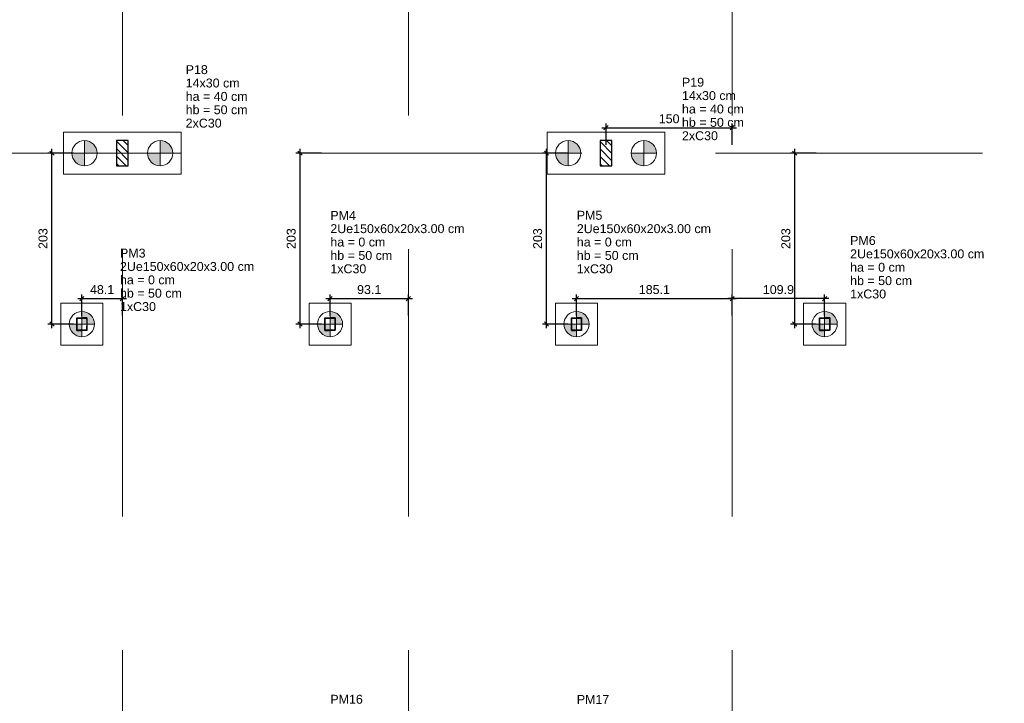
# Model space of a CAD drawing. Header units: millimetres. Extents: x 10906 to 25863, y 1966 to 4861.
# Tile 8 of 163: x 10929 to 10953, y 2952 to 2968. Entities that reach past the tile are written whole.
import ezdxf

# ---------------------------------------------------------------- set-up
doc = ezdxf.new("R2010")
doc.units = ezdxf.units.MM
doc.linetypes.add('DASHED2', pattern=[9.525, 6.35, -3.175])
doc.linetypes.add('DOT2', pattern=[3.175, 0, -3.175])
for name, color, linetype, lineweight in [('LC-Cotas', 4, 'Continuous', 5), ('LC-Eixos', 5, 'DASHED2', 5), ('LC-Estacas dos blocos', 252, 'Continuous', 5), ('LC-Hachuras dos pilares', 8, 'Continuous', 5), ('LC-Seção das fundações', 7, 'Continuous', 5), ('LC-Seção dos pilares', 4, 'Continuous', 30), ('LC-Textos', 7, 'Continuous', 20)]:
    doc.layers.add(name, color=color, linetype=linetype, lineweight=lineweight)
doc.styles.add('Arial', font='arial.ttf')
doc.styles.get("Standard").update_dxf_attribs({"font": 'arial.ttf'})
doc.dimstyles.new('UM_50.000000', dxfattribs={"dimtxt": 0.18, "dimasz": 0.2, "dimexe": 0.2, "dimexo": 0.5, "dimgap": 0, "dimtad": 1, "dimtih": 1, "dimtoh": 1, "dimlfac": 50, "dimzin": 0, "dimdsep": 46, "dimtxsty": 'Standard', "dimcen": 0.09, "dimdle": 0.2, "dimclrd": 256, "dimclre": 256, "dimclrt": 7, "dimazin": 0, "dimtfac": 1, "dimtofl": 0, "dimtmove": 0, "dimatfit": 3, "dimfxl": 1, "dimtolj": 1, "dimtzin": 0, "dimarcsym": 0})
pattern_1 = [(135, (10908.55917, 2930.6675), (-0.08838835, -0.08838835), [])]

# ---------------------------------------------------------------- blocks, each defined once
blk = doc.blocks.new('_Oblique')
at = {"color": 0, "linetype": 'ByBlock', "lineweight": -2}
blk.add_line((-0.5, -0.5), (0.5, 0.5), dxfattribs=at)
blk = doc.blocks.new('*D1379')
at = {"layer": 'Defpoints', "color": 0, "transparency": 16777216}
for p in [(10929.885, 2965.328), (10930.597, 2965.328), (10930.597, 2961.268)]:
    blk.add_point(p, dxfattribs=at)
at = {"layer": 'LC-Cotas', "lineweight": -2, "transparency": 16777216}
for p, q in [((10929.885, 2961.168), (10929.885, 2965.428)), ((10930.397, 2965.328), (10929.785, 2965.328)), ((10930.397, 2961.268), (10929.785, 2961.268))]:
    blk.add_line(p, q, dxfattribs=at)
at = {"layer": 'LC-Cotas', "lineweight": -2, "transparency": 16777216, "xscale": 0.1, "yscale": 0.1, "zscale": 0.1}
for p, rotation in [((10929.885, 2965.328), 90), ((10929.885, 2961.268), 270)]:
    blk.add_blockref('_Oblique', p, dxfattribs=dict(at, rotation=rotation))
at = {"layer": 'LC-Cotas', "color": 7, "transparency": 16777216, "insert": (10929.674, 2963.298), "char_height": 0.2118, "attachment_point": 5, "rotation": 90, "style": 'Arial'}
blk.add_mtext('\\A1;203', dxfattribs=at)
blk = doc.blocks.new('*D1380')
at = {"layer": 'Defpoints', "color": 0, "transparency": 16777216}
for p in [(10935.785, 2965.328), (10936.497, 2965.328), (10936.497, 2961.268)]:
    blk.add_point(p, dxfattribs=at)
at = {"layer": 'LC-Cotas', "lineweight": -2, "transparency": 16777216}
for p, q in [((10935.785, 2961.168), (10935.785, 2965.428)), ((10936.297, 2965.328), (10935.685, 2965.328)), ((10936.297, 2961.268), (10935.685, 2961.268))]:
    blk.add_line(p, q, dxfattribs=at)
at = {"layer": 'LC-Cotas', "lineweight": -2, "transparency": 16777216, "xscale": 0.1, "yscale": 0.1, "zscale": 0.1}
for p, rotation in [((10935.785, 2965.328), 90), ((10935.785, 2961.268), 270)]:
    blk.add_blockref('_Oblique', p, dxfattribs=dict(at, rotation=rotation))
at = {"layer": 'LC-Cotas', "color": 7, "transparency": 16777216, "insert": (10935.574, 2963.298), "char_height": 0.2118, "attachment_point": 5, "rotation": 90, "style": 'Arial'}
blk.add_mtext('\\A1;203', dxfattribs=at)
blk = doc.blocks.new('*D1381')
at = {"layer": 'Defpoints', "color": 0, "transparency": 16777216}
for p in [(10941.645, 2965.328), (10942.357, 2965.328), (10942.357, 2961.268)]:
    blk.add_point(p, dxfattribs=at)
at = {"layer": 'LC-Cotas', "lineweight": -2, "transparency": 16777216}
for p, q in [((10941.645, 2961.168), (10941.645, 2965.428)), ((10942.157, 2965.328), (10941.545, 2965.328)), ((10942.157, 2961.268), (10941.545, 2961.268))]:
    blk.add_line(p, q, dxfattribs=at)
at = {"layer": 'LC-Cotas', "lineweight": -2, "transparency": 16777216, "xscale": 0.1, "yscale": 0.1, "zscale": 0.1}
for p, rotation in [((10941.645, 2965.328), 90), ((10941.645, 2961.268), 270)]:
    blk.add_blockref('_Oblique', p, dxfattribs=dict(at, rotation=rotation))
at = {"layer": 'LC-Cotas', "color": 7, "transparency": 16777216, "insert": (10941.434, 2963.298), "char_height": 0.2118, "attachment_point": 5, "rotation": 90, "style": 'Arial'}
blk.add_mtext('\\A1;203', dxfattribs=at)
blk = doc.blocks.new('*D1382')
at = {"layer": 'Defpoints', "color": 0, "transparency": 16777216}
for p in [(10947.545, 2965.328), (10948.257, 2965.328), (10948.257, 2961.268)]:
    blk.add_point(p, dxfattribs=at)
at = {"layer": 'LC-Cotas', "lineweight": -2, "transparency": 16777216}
for p, q in [((10947.545, 2961.168), (10947.545, 2965.428)), ((10948.057, 2965.328), (10947.445, 2965.328)), ((10948.057, 2961.268), (10947.445, 2961.268))]:
    blk.add_line(p, q, dxfattribs=at)
at = {"layer": 'LC-Cotas', "lineweight": -2, "transparency": 16777216, "xscale": 0.1, "yscale": 0.1, "zscale": 0.1}
for p, rotation in [((10947.545, 2965.328), 90), ((10947.545, 2961.268), 270)]:
    blk.add_blockref('_Oblique', p, dxfattribs=dict(at, rotation=rotation))
at = {"layer": 'LC-Cotas', "color": 7, "transparency": 16777216, "insert": (10947.334, 2963.298), "char_height": 0.2118, "attachment_point": 5, "rotation": 90, "style": 'Arial'}
blk.add_mtext('\\A1;203', dxfattribs=at)
blk = doc.blocks.new('*D1387')
at = {"layer": 'Defpoints', "color": 0, "transparency": 16777216}
for p in [(10946.059, 2965.933), (10943.059, 2965.328), (10946.059, 2965.328)]:
    blk.add_point(p, dxfattribs=at)
at = {"layer": 'LC-Cotas', "lineweight": -2, "transparency": 16777216}
for p, q in [((10942.959, 2965.933), (10946.159, 2965.933)), ((10943.059, 2965.528), (10943.059, 2966.033)), ((10946.059, 2965.528), (10946.059, 2966.033))]:
    blk.add_line(p, q, dxfattribs=at)
at = {"layer": 'LC-Cotas', "lineweight": -2, "transparency": 16777216, "xscale": 0.1, "yscale": 0.1, "zscale": 0.1, "rotation": 180}
blk.add_blockref('_Oblique', (10943.059, 2965.933), dxfattribs=at)
at = {"layer": 'LC-Cotas', "lineweight": -2, "transparency": 16777216, "xscale": 0.1, "yscale": 0.1, "zscale": 0.1}
blk.add_blockref('_Oblique', (10946.059, 2965.933), dxfattribs=at)
at = {"layer": 'LC-Cotas', "color": 7, "transparency": 16777216, "insert": (10944.559, 2966.145), "char_height": 0.2118, "attachment_point": 5, "rotation": 0.0057, "style": 'Arial'}
blk.add_mtext('\\A1;150', dxfattribs=at)
blk = doc.blocks.new('*D1307')
at = {"layer": 'Defpoints', "color": 0, "transparency": 16777216}
for p in [(10931.559, 2961.873), (10930.597, 2961.268), (10931.559, 2961.268)]:
    blk.add_point(p, dxfattribs=at)
at = {"layer": 'LC-Cotas', "lineweight": -2, "transparency": 16777216}
for p, q in [((10930.497, 2961.873), (10931.659, 2961.873)), ((10930.597, 2961.468), (10930.597, 2961.973)), ((10931.559, 2961.468), (10931.559, 2961.973))]:
    blk.add_line(p, q, dxfattribs=at)
at = {"layer": 'LC-Cotas', "lineweight": -2, "transparency": 16777216, "xscale": 0.1, "yscale": 0.1, "zscale": 0.1, "rotation": 180}
blk.add_blockref('_Oblique', (10930.597, 2961.873), dxfattribs=at)
at = {"layer": 'LC-Cotas', "lineweight": -2, "transparency": 16777216, "xscale": 0.1, "yscale": 0.1, "zscale": 0.1}
blk.add_blockref('_Oblique', (10931.559, 2961.873), dxfattribs=at)
at = {"layer": 'LC-Cotas', "color": 7, "transparency": 16777216, "insert": (10931.078, 2962.085), "char_height": 0.2118, "attachment_point": 5, "rotation": 0.0057, "style": 'Arial'}
blk.add_mtext('\\A1;48.1', dxfattribs=at)
blk = doc.blocks.new('*D1308')
at = {"layer": 'Defpoints', "color": 0, "transparency": 16777216}
for p in [(10938.359, 2961.873), (10936.497, 2961.268), (10938.359, 2961.268)]:
    blk.add_point(p, dxfattribs=at)
at = {"layer": 'LC-Cotas', "lineweight": -2, "transparency": 16777216}
for p, q in [((10936.397, 2961.873), (10938.459, 2961.873)), ((10936.497, 2961.468), (10936.497, 2961.973)), ((10938.359, 2961.468), (10938.359, 2961.973))]:
    blk.add_line(p, q, dxfattribs=at)
at = {"layer": 'LC-Cotas', "lineweight": -2, "transparency": 16777216, "xscale": 0.1, "yscale": 0.1, "zscale": 0.1, "rotation": 180}
blk.add_blockref('_Oblique', (10936.497, 2961.873), dxfattribs=at)
at = {"layer": 'LC-Cotas', "lineweight": -2, "transparency": 16777216, "xscale": 0.1, "yscale": 0.1, "zscale": 0.1}
blk.add_blockref('_Oblique', (10938.359, 2961.873), dxfattribs=at)
at = {"layer": 'LC-Cotas', "color": 7, "transparency": 16777216, "insert": (10937.428, 2962.085), "char_height": 0.2118, "attachment_point": 5, "rotation": 0.0057, "style": 'Arial'}
blk.add_mtext('\\A1;93.1', dxfattribs=at)
blk = doc.blocks.new('*D1309')
at = {"layer": 'Defpoints', "color": 0, "transparency": 16777216}
for p in [(10946.059, 2961.873), (10942.357, 2961.268), (10946.059, 2961.268)]:
    blk.add_point(p, dxfattribs=at)
at = {"layer": 'LC-Cotas', "lineweight": -2, "transparency": 16777216}
for p, q in [((10942.257, 2961.873), (10946.159, 2961.873)), ((10942.357, 2961.468), (10942.357, 2961.973)), ((10946.059, 2961.468), (10946.059, 2961.973))]:
    blk.add_line(p, q, dxfattribs=at)
at = {"layer": 'LC-Cotas', "lineweight": -2, "transparency": 16777216, "xscale": 0.1, "yscale": 0.1, "zscale": 0.1, "rotation": 180}
blk.add_blockref('_Oblique', (10942.357, 2961.873), dxfattribs=at)
at = {"layer": 'LC-Cotas', "lineweight": -2, "transparency": 16777216, "xscale": 0.1, "yscale": 0.1, "zscale": 0.1}
blk.add_blockref('_Oblique', (10946.059, 2961.873), dxfattribs=at)
at = {"layer": 'LC-Cotas', "color": 7, "transparency": 16777216, "insert": (10944.208, 2962.085), "char_height": 0.2118, "attachment_point": 5, "rotation": 0.0057, "style": 'Arial'}
blk.add_mtext('\\A1;185.1', dxfattribs=at)
blk = doc.blocks.new('*D1310')
at = {"layer": 'Defpoints', "color": 0, "transparency": 16777216}
for p in [(10946.059, 2961.873), (10946.059, 2961.268), (10948.257, 2961.268)]:
    blk.add_point(p, dxfattribs=at)
at = {"layer": 'LC-Cotas', "lineweight": -2, "transparency": 16777216}
for p, q in [((10948.357, 2961.873), (10945.959, 2961.873)), ((10946.059, 2961.468), (10946.059, 2961.973)), ((10948.257, 2961.468), (10948.257, 2961.973))]:
    blk.add_line(p, q, dxfattribs=at)
at = {"layer": 'LC-Cotas', "lineweight": -2, "transparency": 16777216, "xscale": 0.1, "yscale": 0.1, "zscale": 0.1, "rotation": 180}
blk.add_blockref('_Oblique', (10946.059, 2961.873), dxfattribs=at)
at = {"layer": 'LC-Cotas', "lineweight": -2, "transparency": 16777216, "xscale": 0.1, "yscale": 0.1, "zscale": 0.1}
blk.add_blockref('_Oblique', (10948.257, 2961.873), dxfattribs=at)
at = {"layer": 'LC-Cotas', "color": 7, "transparency": 16777216, "insert": (10947.158, 2962.085), "char_height": 0.2118, "attachment_point": 5, "rotation": 0.0057, "style": 'Arial'}
blk.add_mtext('\\A1;109.9', dxfattribs=at)

msp = doc.modelspace()

# ---------------------------------------------------------------- hatches: boundary and pattern name
at = {"layer": 'LC-Estacas dos blocos', "linetype": 'Continuous'}
for points in [[(10930.94895, 2965.40515), (10930.91898, 2965.47751), (10930.8713, 2965.53964), (10930.80917, 2965.58731), (10930.73681, 2965.61728), (10930.65917, 2965.62751), (10930.65917, 2965.32751), (10930.95917, 2965.32751), (10930.94895, 2965.40515)], [(10932.74895, 2965.40515), (10932.71898, 2965.47751), (10932.6713, 2965.53964), (10932.60917, 2965.58731), (10932.53681, 2965.61728), (10932.45917, 2965.62751), (10932.45917, 2965.32751), (10932.75917, 2965.32751), (10932.74895, 2965.40515)], [(10942.45917, 2965.32751), (10942.44895, 2965.40515), (10942.41898, 2965.47751), (10942.3713, 2965.53964), (10942.30917, 2965.58731), (10942.23681, 2965.61728), (10942.15917, 2965.62751), (10942.15917, 2965.32751), (10942.45917, 2965.32751)], [(10944.25917, 2965.32751), (10944.24895, 2965.40515), (10944.21898, 2965.47751), (10944.1713, 2965.53964), (10944.10917, 2965.58731), (10944.03681, 2965.61728), (10943.95917, 2965.62751), (10943.95917, 2965.32751), (10944.25917, 2965.32751)], [(10930.58152, 2965.03773), (10930.65917, 2965.02751), (10930.65917, 2965.32751), (10930.35917, 2965.32751), (10930.36939, 2965.24986), (10930.39936, 2965.17751), (10930.44704, 2965.11537), (10930.50917, 2965.0677), (10930.58152, 2965.03773)], [(10932.38152, 2965.03773), (10932.45917, 2965.02751), (10932.45917, 2965.32751), (10932.15917, 2965.32751), (10932.16939, 2965.24986), (10932.19936, 2965.17751), (10932.24704, 2965.11537), (10932.30917, 2965.0677), (10932.38152, 2965.03773)], [(10942.08152, 2965.03773), (10942.15917, 2965.02751), (10942.15917, 2965.32751), (10941.85917, 2965.32751), (10941.86939, 2965.24986), (10941.89936, 2965.17751), (10941.94704, 2965.11537), (10942.00917, 2965.0677), (10942.08152, 2965.03773)], [(10943.88152, 2965.03773), (10943.95917, 2965.02751), (10943.95917, 2965.32751), (10943.65917, 2965.32751), (10943.66939, 2965.24986), (10943.69936, 2965.17751), (10943.74704, 2965.11537), (10943.80917, 2965.0677), (10943.88152, 2965.03773)], [(10930.89717, 2961.26751), (10930.88695, 2961.34515), (10930.85698, 2961.41751), (10930.8093, 2961.47964), (10930.74717, 2961.52731), (10930.67481, 2961.55728), (10930.59717, 2961.56751), (10930.59717, 2961.26751), (10930.89717, 2961.26751)], [(10936.79717, 2961.26751), (10936.78695, 2961.34515), (10936.75698, 2961.41751), (10936.7093, 2961.47964), (10936.64717, 2961.52731), (10936.57481, 2961.55728), (10936.49717, 2961.56751), (10936.49717, 2961.26751), (10936.79717, 2961.26751)], [(10942.65717, 2961.26751), (10942.64695, 2961.34515), (10942.61698, 2961.41751), (10942.5693, 2961.47964), (10942.50717, 2961.52731), (10942.43481, 2961.55728), (10942.35717, 2961.56751), (10942.35717, 2961.26751), (10942.65717, 2961.26751)], [(10948.54695, 2961.34515), (10948.51698, 2961.41751), (10948.4693, 2961.47964), (10948.40717, 2961.52731), (10948.33481, 2961.55728), (10948.25717, 2961.56751), (10948.25717, 2961.26751), (10948.55717, 2961.26751), (10948.54695, 2961.34515)], [(10930.51952, 2960.97773), (10930.59717, 2960.96751), (10930.59717, 2961.26751), (10930.29717, 2961.26751), (10930.30739, 2961.18986), (10930.33736, 2961.11751), (10930.38504, 2961.05537), (10930.44717, 2961.0077), (10930.51952, 2960.97773)], [(10936.41952, 2960.97773), (10936.49717, 2960.96751), (10936.49717, 2961.26751), (10936.19717, 2961.26751), (10936.20739, 2961.18986), (10936.23736, 2961.11751), (10936.28504, 2961.05537), (10936.34717, 2961.0077), (10936.41952, 2960.97773)], [(10942.27952, 2960.97773), (10942.35717, 2960.96751), (10942.35717, 2961.26751), (10942.05717, 2961.26751), (10942.06739, 2961.18986), (10942.09736, 2961.11751), (10942.14504, 2961.05537), (10942.20717, 2961.0077), (10942.27952, 2960.97773)], [(10948.17952, 2960.97773), (10948.25717, 2960.96751), (10948.25717, 2961.26751), (10947.95717, 2961.26751), (10947.96739, 2961.18986), (10947.99736, 2961.11751), (10948.04504, 2961.05537), (10948.10717, 2961.0077), (10948.17952, 2960.97773)]]:
    msp.add_hatch(color=256, dxfattribs=at).paths.add_polyline_path(points)
at = {"layer": 'LC-Hachuras dos pilares', "linetype": 'Continuous'}
h = msp.add_hatch(dxfattribs=at)
h.set_pattern_fill('ANSI31', color=256, angle=90, style=0)
h.set_pattern_definition(pattern_1)
h.paths.add_polyline_path([(10931.41917, 2965.02751), (10931.69917, 2965.02751), (10931.69917, 2965.62751), (10931.41917, 2965.62751), (10931.41917, 2965.02751)])
h = msp.add_hatch(dxfattribs=at)
h.set_pattern_fill('ANSI31', color=256, angle=90, style=0)
h.set_pattern_definition(pattern_1)
h.paths.add_polyline_path([(10942.91917, 2965.02751), (10943.19917, 2965.02751), (10943.19917, 2965.62751), (10942.91917, 2965.62751), (10942.91917, 2965.02751)])
h = msp.add_hatch(dxfattribs=at)
h.set_pattern_fill('ANSI31', color=256, angle=90, style=0)
h.set_pattern_definition(pattern_1)
h.paths.add_polyline_path([(10930.71117, 2961.41751), (10930.71211, 2961.41743), (10930.71302, 2961.41721), (10930.71389, 2961.41685), (10930.71469, 2961.41636), (10930.71541, 2961.41575), (10930.71602, 2961.41503), (10930.71651, 2961.41423), (10930.71687, 2961.41336), (10930.71709, 2961.41244), (10930.71717, 2961.41151), (10930.71717, 2961.12351), (10930.71709, 2961.12257), (10930.71687, 2961.12165), (10930.71651, 2961.12078), (10930.71602, 2961.11998), (10930.71541, 2961.11926), (10930.71469, 2961.11865), (10930.71389, 2961.11816), (10930.71302, 2961.1178), (10930.71211, 2961.11758), (10930.71117, 2961.11751), (10930.48317, 2961.11751), (10930.48223, 2961.11758), (10930.48131, 2961.1178), (10930.48044, 2961.11816), (10930.47964, 2961.11865), (10930.47893, 2961.11926), (10930.47831, 2961.11998), (10930.47782, 2961.12078), (10930.47746, 2961.12165), (10930.47724, 2961.12257), (10930.47717, 2961.12351), (10930.47717, 2961.41151), (10930.47724, 2961.41244), (10930.47746, 2961.41336), (10930.47782, 2961.41423), (10930.47831, 2961.41503), (10930.47893, 2961.41575), (10930.47964, 2961.41636), (10930.48044, 2961.41685), (10930.48131, 2961.41721), (10930.48223, 2961.41743), (10930.48317, 2961.41751), (10930.71117, 2961.41751)])
h.paths.add_polyline_path([(10930.70517, 2961.41151), (10930.70611, 2961.41143), (10930.70702, 2961.41121), (10930.70789, 2961.41085), (10930.70869, 2961.41036), (10930.70941, 2961.40975), (10930.71002, 2961.40903), (10930.71051, 2961.40823), (10930.71087, 2961.40736), (10930.71109, 2961.40644), (10930.71117, 2961.40551), (10930.71117, 2961.12951), (10930.71109, 2961.12857), (10930.71087, 2961.12765), (10930.71051, 2961.12678), (10930.71002, 2961.12598), (10930.70941, 2961.12526), (10930.70869, 2961.12465), (10930.70789, 2961.12416), (10930.70702, 2961.1238), (10930.70611, 2961.12358), (10930.70517, 2961.12351), (10930.48917, 2961.12351), (10930.48823, 2961.12358), (10930.48731, 2961.1238), (10930.48644, 2961.12416), (10930.48564, 2961.12465), (10930.48493, 2961.12526), (10930.48431, 2961.12598), (10930.48382, 2961.12678), (10930.48346, 2961.12765), (10930.48324, 2961.12857), (10930.48317, 2961.12951), (10930.48317, 2961.40551), (10930.48324, 2961.40644), (10930.48346, 2961.40736), (10930.48382, 2961.40823), (10930.48431, 2961.40903), (10930.48493, 2961.40975), (10930.48564, 2961.41036), (10930.48644, 2961.41085), (10930.48731, 2961.41121), (10930.48823, 2961.41143), (10930.48917, 2961.41151), (10930.70517, 2961.41151)], flags=0)
h = msp.add_hatch(dxfattribs=at)
h.set_pattern_fill('ANSI31', color=256, angle=90, style=0)
h.set_pattern_definition(pattern_1)
h.paths.add_polyline_path([(10936.61117, 2961.41751), (10936.61211, 2961.41743), (10936.61302, 2961.41721), (10936.61389, 2961.41685), (10936.61469, 2961.41636), (10936.61541, 2961.41575), (10936.61602, 2961.41503), (10936.61651, 2961.41423), (10936.61687, 2961.41336), (10936.61709, 2961.41244), (10936.61717, 2961.41151), (10936.61717, 2961.12351), (10936.61709, 2961.12257), (10936.61687, 2961.12165), (10936.61651, 2961.12078), (10936.61602, 2961.11998), (10936.61541, 2961.11926), (10936.61469, 2961.11865), (10936.61389, 2961.11816), (10936.61302, 2961.1178), (10936.61211, 2961.11758), (10936.61117, 2961.11751), (10936.38317, 2961.11751), (10936.38223, 2961.11758), (10936.38131, 2961.1178), (10936.38044, 2961.11816), (10936.37964, 2961.11865), (10936.37893, 2961.11926), (10936.37831, 2961.11998), (10936.37782, 2961.12078), (10936.37746, 2961.12165), (10936.37724, 2961.12257), (10936.37717, 2961.12351), (10936.37717, 2961.41151), (10936.37724, 2961.41244), (10936.37746, 2961.41336), (10936.37782, 2961.41423), (10936.37831, 2961.41503), (10936.37893, 2961.41575), (10936.37964, 2961.41636), (10936.38044, 2961.41685), (10936.38131, 2961.41721), (10936.38223, 2961.41743), (10936.38317, 2961.41751), (10936.61117, 2961.41751)])
h.paths.add_polyline_path([(10936.60517, 2961.41151), (10936.60611, 2961.41143), (10936.60702, 2961.41121), (10936.60789, 2961.41085), (10936.60869, 2961.41036), (10936.60941, 2961.40975), (10936.61002, 2961.40903), (10936.61051, 2961.40823), (10936.61087, 2961.40736), (10936.61109, 2961.40644), (10936.61117, 2961.40551), (10936.61117, 2961.12951), (10936.61109, 2961.12857), (10936.61087, 2961.12765), (10936.61051, 2961.12678), (10936.61002, 2961.12598), (10936.60941, 2961.12526), (10936.60869, 2961.12465), (10936.60789, 2961.12416), (10936.60702, 2961.1238), (10936.60611, 2961.12358), (10936.60517, 2961.12351), (10936.38917, 2961.12351), (10936.38823, 2961.12358), (10936.38731, 2961.1238), (10936.38644, 2961.12416), (10936.38564, 2961.12465), (10936.38493, 2961.12526), (10936.38431, 2961.12598), (10936.38382, 2961.12678), (10936.38346, 2961.12765), (10936.38324, 2961.12857), (10936.38317, 2961.12951), (10936.38317, 2961.40551), (10936.38324, 2961.40644), (10936.38346, 2961.40736), (10936.38382, 2961.40823), (10936.38431, 2961.40903), (10936.38493, 2961.40975), (10936.38564, 2961.41036), (10936.38644, 2961.41085), (10936.38731, 2961.41121), (10936.38823, 2961.41143), (10936.38917, 2961.41151), (10936.60517, 2961.41151)], flags=0)
h = msp.add_hatch(dxfattribs=at)
h.set_pattern_fill('ANSI31', color=256, angle=90, style=0)
h.set_pattern_definition(pattern_1)
h.paths.add_polyline_path([(10942.47117, 2961.41751), (10942.47211, 2961.41743), (10942.47302, 2961.41721), (10942.47389, 2961.41685), (10942.47469, 2961.41636), (10942.47541, 2961.41575), (10942.47602, 2961.41503), (10942.47651, 2961.41423), (10942.47687, 2961.41336), (10942.47709, 2961.41244), (10942.47717, 2961.41151), (10942.47717, 2961.12351), (10942.47709, 2961.12257), (10942.47687, 2961.12165), (10942.47651, 2961.12078), (10942.47602, 2961.11998), (10942.47541, 2961.11926), (10942.47469, 2961.11865), (10942.47389, 2961.11816), (10942.47302, 2961.1178), (10942.47211, 2961.11758), (10942.47117, 2961.11751), (10942.24317, 2961.11751), (10942.24223, 2961.11758), (10942.24131, 2961.1178), (10942.24044, 2961.11816), (10942.23964, 2961.11865), (10942.23893, 2961.11926), (10942.23831, 2961.11998), (10942.23782, 2961.12078), (10942.23746, 2961.12165), (10942.23724, 2961.12257), (10942.23717, 2961.12351), (10942.23717, 2961.41151), (10942.23724, 2961.41244), (10942.23746, 2961.41336), (10942.23782, 2961.41423), (10942.23831, 2961.41503), (10942.23893, 2961.41575), (10942.23964, 2961.41636), (10942.24044, 2961.41685), (10942.24131, 2961.41721), (10942.24223, 2961.41743), (10942.24317, 2961.41751), (10942.47117, 2961.41751)])
h.paths.add_polyline_path([(10942.46517, 2961.41151), (10942.46611, 2961.41143), (10942.46702, 2961.41121), (10942.46789, 2961.41085), (10942.46869, 2961.41036), (10942.46941, 2961.40975), (10942.47002, 2961.40903), (10942.47051, 2961.40823), (10942.47087, 2961.40736), (10942.47109, 2961.40644), (10942.47117, 2961.40551), (10942.47117, 2961.12951), (10942.47109, 2961.12857), (10942.47087, 2961.12765), (10942.47051, 2961.12678), (10942.47002, 2961.12598), (10942.46941, 2961.12526), (10942.46869, 2961.12465), (10942.46789, 2961.12416), (10942.46702, 2961.1238), (10942.46611, 2961.12358), (10942.46517, 2961.12351), (10942.24917, 2961.12351), (10942.24823, 2961.12358), (10942.24731, 2961.1238), (10942.24644, 2961.12416), (10942.24564, 2961.12465), (10942.24493, 2961.12526), (10942.24431, 2961.12598), (10942.24382, 2961.12678), (10942.24346, 2961.12765), (10942.24324, 2961.12857), (10942.24317, 2961.12951), (10942.24317, 2961.40551), (10942.24324, 2961.40644), (10942.24346, 2961.40736), (10942.24382, 2961.40823), (10942.24431, 2961.40903), (10942.24493, 2961.40975), (10942.24564, 2961.41036), (10942.24644, 2961.41085), (10942.24731, 2961.41121), (10942.24823, 2961.41143), (10942.24917, 2961.41151), (10942.46517, 2961.41151)], flags=0)
h = msp.add_hatch(dxfattribs=at)
h.set_pattern_fill('ANSI31', color=256, angle=90, style=0)
h.set_pattern_definition(pattern_1)
h.paths.add_polyline_path([(10948.37117, 2961.41751), (10948.37211, 2961.41743), (10948.37302, 2961.41721), (10948.37389, 2961.41685), (10948.37469, 2961.41636), (10948.37541, 2961.41575), (10948.37602, 2961.41503), (10948.37651, 2961.41423), (10948.37687, 2961.41336), (10948.37709, 2961.41244), (10948.37717, 2961.41151), (10948.37717, 2961.12351), (10948.37709, 2961.12257), (10948.37687, 2961.12165), (10948.37651, 2961.12078), (10948.37602, 2961.11998), (10948.37541, 2961.11926), (10948.37469, 2961.11865), (10948.37389, 2961.11816), (10948.37302, 2961.1178), (10948.37211, 2961.11758), (10948.37117, 2961.11751), (10948.14317, 2961.11751), (10948.14223, 2961.11758), (10948.14131, 2961.1178), (10948.14044, 2961.11816), (10948.13964, 2961.11865), (10948.13893, 2961.11926), (10948.13831, 2961.11998), (10948.13782, 2961.12078), (10948.13746, 2961.12165), (10948.13724, 2961.12257), (10948.13717, 2961.12351), (10948.13717, 2961.41151), (10948.13724, 2961.41244), (10948.13746, 2961.41336), (10948.13782, 2961.41423), (10948.13831, 2961.41503), (10948.13893, 2961.41575), (10948.13964, 2961.41636), (10948.14044, 2961.41685), (10948.14131, 2961.41721), (10948.14223, 2961.41743), (10948.14317, 2961.41751), (10948.37117, 2961.41751)])
h.paths.add_polyline_path([(10948.36517, 2961.41151), (10948.36611, 2961.41143), (10948.36702, 2961.41121), (10948.36789, 2961.41085), (10948.36869, 2961.41036), (10948.36941, 2961.40975), (10948.37002, 2961.40903), (10948.37051, 2961.40823), (10948.37087, 2961.40736), (10948.37109, 2961.40644), (10948.37117, 2961.40551), (10948.37117, 2961.12951), (10948.37109, 2961.12857), (10948.37087, 2961.12765), (10948.37051, 2961.12678), (10948.37002, 2961.12598), (10948.36941, 2961.12526), (10948.36869, 2961.12465), (10948.36789, 2961.12416), (10948.36702, 2961.1238), (10948.36611, 2961.12358), (10948.36517, 2961.12351), (10948.14917, 2961.12351), (10948.14823, 2961.12358), (10948.14731, 2961.1238), (10948.14644, 2961.12416), (10948.14564, 2961.12465), (10948.14493, 2961.12526), (10948.14431, 2961.12598), (10948.14382, 2961.12678), (10948.14346, 2961.12765), (10948.14324, 2961.12857), (10948.14317, 2961.12951), (10948.14317, 2961.40551), (10948.14324, 2961.40644), (10948.14346, 2961.40736), (10948.14382, 2961.40823), (10948.14431, 2961.40903), (10948.14493, 2961.40975), (10948.14564, 2961.41036), (10948.14644, 2961.41085), (10948.14731, 2961.41121), (10948.14823, 2961.41143), (10948.14917, 2961.41151), (10948.36517, 2961.41151)], flags=0)

# ---------------------------------------------------------------- linework, layer by layer
at = {"layer": 'LC-Eixos'}
for p, q in [((10931.55917, 2982.09601), (10931.55917, 2920.56751)), ((10938.35917, 2982.09601), (10938.35917, 2920.56751)), ((10946.05917, 2982.09601), (10946.05917, 2920.56751)), ((10907.55917, 2965.32751), (10993.94087, 2965.32751))]:
    msp.add_line(p, q, dxfattribs=at)
at = {"layer": 'LC-Estacas dos blocos'}
for p, q in [((10930.65917, 2965.02751), (10930.65917, 2965.62751)), ((10932.45917, 2965.02751), (10932.45917, 2965.62751)), ((10942.15917, 2965.02751), (10942.15917, 2965.62751)), ((10943.95917, 2965.02751), (10943.95917, 2965.62751)), ((10930.35917, 2965.32751), (10930.95917, 2965.32751)), ((10932.15917, 2965.32751), (10932.75917, 2965.32751)), ((10941.85917, 2965.32751), (10942.45917, 2965.32751)), ((10943.65917, 2965.32751), (10944.25917, 2965.32751)), ((10930.59717, 2960.96751), (10930.59717, 2961.56751)), ((10936.49717, 2960.96751), (10936.49717, 2961.56751)), ((10942.35717, 2960.96751), (10942.35717, 2961.56751)), ((10948.25717, 2960.96751), (10948.25717, 2961.56751)), ((10930.29717, 2961.26751), (10930.89717, 2961.26751)), ((10936.19717, 2961.26751), (10936.79717, 2961.26751)), ((10942.05717, 2961.26751), (10942.65717, 2961.26751)), ((10947.95717, 2961.26751), (10948.55717, 2961.26751))]:
    msp.add_line(p, q, dxfattribs=at)
for centre in [(10930.65917, 2965.32751), (10932.45917, 2965.32751), (10942.15917, 2965.32751), (10943.95917, 2965.32751), (10930.59717, 2961.26751), (10936.49717, 2961.26751), (10942.35717, 2961.26751), (10948.25717, 2961.26751)]:
    msp.add_circle(centre, 0.3, dxfattribs=at)
at = {"layer": 'LC-Seção das fundações'}
for points in [[(10930.15917, 2965.82751), (10930.15917, 2964.82751), (10932.95917, 2964.82751), (10932.95917, 2965.82751), (10930.15917, 2965.82751)], [(10941.65917, 2965.82751), (10941.65917, 2964.82751), (10944.45917, 2964.82751), (10944.45917, 2965.82751), (10941.65917, 2965.82751)], [(10930.09717, 2961.76751), (10930.09717, 2960.76751), (10931.09717, 2960.76751), (10931.09717, 2961.76751), (10930.09717, 2961.76751)], [(10935.99717, 2961.76751), (10935.99717, 2960.76751), (10936.99717, 2960.76751), (10936.99717, 2961.76751), (10935.99717, 2961.76751)], [(10941.85717, 2961.76751), (10941.85717, 2960.76751), (10942.85717, 2960.76751), (10942.85717, 2961.76751), (10941.85717, 2961.76751)], [(10947.75717, 2961.76751), (10947.75717, 2960.76751), (10948.75717, 2960.76751), (10948.75717, 2961.76751), (10947.75717, 2961.76751)]]:
    msp.add_lwpolyline(points, close=True, dxfattribs=at)
at = {"layer": 'LC-Seção dos pilares'}
for points in [[(10931.41917, 2965.02751), (10931.69917, 2965.02751), (10931.69917, 2965.62751), (10931.41917, 2965.62751), (10931.41917, 2965.02751)], [(10942.91917, 2965.02751), (10943.19917, 2965.02751), (10943.19917, 2965.62751), (10942.91917, 2965.62751), (10942.91917, 2965.02751)], [(10930.71117, 2961.41751), (10930.71211, 2961.41743), (10930.71302, 2961.41721), (10930.71389, 2961.41685), (10930.71469, 2961.41636), (10930.71541, 2961.41575), (10930.71602, 2961.41503), (10930.71651, 2961.41423), (10930.71687, 2961.41336), (10930.71709, 2961.41244), (10930.71717, 2961.41151), (10930.71717, 2961.12351), (10930.71709, 2961.12257), (10930.71687, 2961.12165), (10930.71651, 2961.12078), (10930.71602, 2961.11998), (10930.71541, 2961.11926), (10930.71469, 2961.11865), (10930.71389, 2961.11816), (10930.71302, 2961.1178), (10930.71211, 2961.11758), (10930.71117, 2961.11751), (10930.48317, 2961.11751), (10930.48223, 2961.11758), (10930.48131, 2961.1178), (10930.48044, 2961.11816), (10930.47964, 2961.11865), (10930.47893, 2961.11926), (10930.47831, 2961.11998), (10930.47782, 2961.12078), (10930.47746, 2961.12165), (10930.47724, 2961.12257), (10930.47717, 2961.12351), (10930.47717, 2961.41151), (10930.47724, 2961.41244), (10930.47746, 2961.41336), (10930.47782, 2961.41423), (10930.47831, 2961.41503), (10930.47893, 2961.41575), (10930.47964, 2961.41636), (10930.48044, 2961.41685), (10930.48131, 2961.41721), (10930.48223, 2961.41743), (10930.48317, 2961.41751), (10930.71117, 2961.41751)], [(10930.70517, 2961.41151), (10930.70611, 2961.41143), (10930.70702, 2961.41121), (10930.70789, 2961.41085), (10930.70869, 2961.41036), (10930.70941, 2961.40975), (10930.71002, 2961.40903), (10930.71051, 2961.40823), (10930.71087, 2961.40736), (10930.71109, 2961.40644), (10930.71117, 2961.40551), (10930.71117, 2961.12951), (10930.71109, 2961.12857), (10930.71087, 2961.12765), (10930.71051, 2961.12678), (10930.71002, 2961.12598), (10930.70941, 2961.12526), (10930.70869, 2961.12465), (10930.70789, 2961.12416), (10930.70702, 2961.1238), (10930.70611, 2961.12358), (10930.70517, 2961.12351), (10930.48917, 2961.12351), (10930.48823, 2961.12358), (10930.48731, 2961.1238), (10930.48644, 2961.12416), (10930.48564, 2961.12465), (10930.48493, 2961.12526), (10930.48431, 2961.12598), (10930.48382, 2961.12678), (10930.48346, 2961.12765), (10930.48324, 2961.12857), (10930.48317, 2961.12951), (10930.48317, 2961.40551), (10930.48324, 2961.40644), (10930.48346, 2961.40736), (10930.48382, 2961.40823), (10930.48431, 2961.40903), (10930.48493, 2961.40975), (10930.48564, 2961.41036), (10930.48644, 2961.41085), (10930.48731, 2961.41121), (10930.48823, 2961.41143), (10930.48917, 2961.41151), (10930.70517, 2961.41151)], [(10936.61117, 2961.41751), (10936.61211, 2961.41743), (10936.61302, 2961.41721), (10936.61389, 2961.41685), (10936.61469, 2961.41636), (10936.61541, 2961.41575), (10936.61602, 2961.41503), (10936.61651, 2961.41423), (10936.61687, 2961.41336), (10936.61709, 2961.41244), (10936.61717, 2961.41151), (10936.61717, 2961.12351), (10936.61709, 2961.12257), (10936.61687, 2961.12165), (10936.61651, 2961.12078), (10936.61602, 2961.11998), (10936.61541, 2961.11926), (10936.61469, 2961.11865), (10936.61389, 2961.11816), (10936.61302, 2961.1178), (10936.61211, 2961.11758), (10936.61117, 2961.11751), (10936.38317, 2961.11751), (10936.38223, 2961.11758), (10936.38131, 2961.1178), (10936.38044, 2961.11816), (10936.37964, 2961.11865), (10936.37893, 2961.11926), (10936.37831, 2961.11998), (10936.37782, 2961.12078), (10936.37746, 2961.12165), (10936.37724, 2961.12257), (10936.37717, 2961.12351), (10936.37717, 2961.41151), (10936.37724, 2961.41244), (10936.37746, 2961.41336), (10936.37782, 2961.41423), (10936.37831, 2961.41503), (10936.37893, 2961.41575), (10936.37964, 2961.41636), (10936.38044, 2961.41685), (10936.38131, 2961.41721), (10936.38223, 2961.41743), (10936.38317, 2961.41751), (10936.61117, 2961.41751)], [(10936.60517, 2961.41151), (10936.60611, 2961.41143), (10936.60702, 2961.41121), (10936.60789, 2961.41085), (10936.60869, 2961.41036), (10936.60941, 2961.40975), (10936.61002, 2961.40903), (10936.61051, 2961.40823), (10936.61087, 2961.40736), (10936.61109, 2961.40644), (10936.61117, 2961.40551), (10936.61117, 2961.12951), (10936.61109, 2961.12857), (10936.61087, 2961.12765), (10936.61051, 2961.12678), (10936.61002, 2961.12598), (10936.60941, 2961.12526), (10936.60869, 2961.12465), (10936.60789, 2961.12416), (10936.60702, 2961.1238), (10936.60611, 2961.12358), (10936.60517, 2961.12351), (10936.38917, 2961.12351), (10936.38823, 2961.12358), (10936.38731, 2961.1238), (10936.38644, 2961.12416), (10936.38564, 2961.12465), (10936.38493, 2961.12526), (10936.38431, 2961.12598), (10936.38382, 2961.12678), (10936.38346, 2961.12765), (10936.38324, 2961.12857), (10936.38317, 2961.12951), (10936.38317, 2961.40551), (10936.38324, 2961.40644), (10936.38346, 2961.40736), (10936.38382, 2961.40823), (10936.38431, 2961.40903), (10936.38493, 2961.40975), (10936.38564, 2961.41036), (10936.38644, 2961.41085), (10936.38731, 2961.41121), (10936.38823, 2961.41143), (10936.38917, 2961.41151), (10936.60517, 2961.41151)], [(10942.47117, 2961.41751), (10942.47211, 2961.41743), (10942.47302, 2961.41721), (10942.47389, 2961.41685), (10942.47469, 2961.41636), (10942.47541, 2961.41575), (10942.47602, 2961.41503), (10942.47651, 2961.41423), (10942.47687, 2961.41336), (10942.47709, 2961.41244), (10942.47717, 2961.41151), (10942.47717, 2961.12351), (10942.47709, 2961.12257), (10942.47687, 2961.12165), (10942.47651, 2961.12078), (10942.47602, 2961.11998), (10942.47541, 2961.11926), (10942.47469, 2961.11865), (10942.47389, 2961.11816), (10942.47302, 2961.1178), (10942.47211, 2961.11758), (10942.47117, 2961.11751), (10942.24317, 2961.11751), (10942.24223, 2961.11758), (10942.24131, 2961.1178), (10942.24044, 2961.11816), (10942.23964, 2961.11865), (10942.23893, 2961.11926), (10942.23831, 2961.11998), (10942.23782, 2961.12078), (10942.23746, 2961.12165), (10942.23724, 2961.12257), (10942.23717, 2961.12351), (10942.23717, 2961.41151), (10942.23724, 2961.41244), (10942.23746, 2961.41336), (10942.23782, 2961.41423), (10942.23831, 2961.41503), (10942.23893, 2961.41575), (10942.23964, 2961.41636), (10942.24044, 2961.41685), (10942.24131, 2961.41721), (10942.24223, 2961.41743), (10942.24317, 2961.41751), (10942.47117, 2961.41751)], [(10942.46517, 2961.41151), (10942.46611, 2961.41143), (10942.46702, 2961.41121), (10942.46789, 2961.41085), (10942.46869, 2961.41036), (10942.46941, 2961.40975), (10942.47002, 2961.40903), (10942.47051, 2961.40823), (10942.47087, 2961.40736), (10942.47109, 2961.40644), (10942.47117, 2961.40551), (10942.47117, 2961.12951), (10942.47109, 2961.12857), (10942.47087, 2961.12765), (10942.47051, 2961.12678), (10942.47002, 2961.12598), (10942.46941, 2961.12526), (10942.46869, 2961.12465), (10942.46789, 2961.12416), (10942.46702, 2961.1238), (10942.46611, 2961.12358), (10942.46517, 2961.12351), (10942.24917, 2961.12351), (10942.24823, 2961.12358), (10942.24731, 2961.1238), (10942.24644, 2961.12416), (10942.24564, 2961.12465), (10942.24493, 2961.12526), (10942.24431, 2961.12598), (10942.24382, 2961.12678), (10942.24346, 2961.12765), (10942.24324, 2961.12857), (10942.24317, 2961.12951), (10942.24317, 2961.40551), (10942.24324, 2961.40644), (10942.24346, 2961.40736), (10942.24382, 2961.40823), (10942.24431, 2961.40903), (10942.24493, 2961.40975), (10942.24564, 2961.41036), (10942.24644, 2961.41085), (10942.24731, 2961.41121), (10942.24823, 2961.41143), (10942.24917, 2961.41151), (10942.46517, 2961.41151)], [(10948.37117, 2961.41751), (10948.37211, 2961.41743), (10948.37302, 2961.41721), (10948.37389, 2961.41685), (10948.37469, 2961.41636), (10948.37541, 2961.41575), (10948.37602, 2961.41503), (10948.37651, 2961.41423), (10948.37687, 2961.41336), (10948.37709, 2961.41244), (10948.37717, 2961.41151), (10948.37717, 2961.12351), (10948.37709, 2961.12257), (10948.37687, 2961.12165), (10948.37651, 2961.12078), (10948.37602, 2961.11998), (10948.37541, 2961.11926), (10948.37469, 2961.11865), (10948.37389, 2961.11816), (10948.37302, 2961.1178), (10948.37211, 2961.11758), (10948.37117, 2961.11751), (10948.14317, 2961.11751), (10948.14223, 2961.11758), (10948.14131, 2961.1178), (10948.14044, 2961.11816), (10948.13964, 2961.11865), (10948.13893, 2961.11926), (10948.13831, 2961.11998), (10948.13782, 2961.12078), (10948.13746, 2961.12165), (10948.13724, 2961.12257), (10948.13717, 2961.12351), (10948.13717, 2961.41151), (10948.13724, 2961.41244), (10948.13746, 2961.41336), (10948.13782, 2961.41423), (10948.13831, 2961.41503), (10948.13893, 2961.41575), (10948.13964, 2961.41636), (10948.14044, 2961.41685), (10948.14131, 2961.41721), (10948.14223, 2961.41743), (10948.14317, 2961.41751), (10948.37117, 2961.41751)], [(10948.36517, 2961.41151), (10948.36611, 2961.41143), (10948.36702, 2961.41121), (10948.36789, 2961.41085), (10948.36869, 2961.41036), (10948.36941, 2961.40975), (10948.37002, 2961.40903), (10948.37051, 2961.40823), (10948.37087, 2961.40736), (10948.37109, 2961.40644), (10948.37117, 2961.40551), (10948.37117, 2961.12951), (10948.37109, 2961.12857), (10948.37087, 2961.12765), (10948.37051, 2961.12678), (10948.37002, 2961.12598), (10948.36941, 2961.12526), (10948.36869, 2961.12465), (10948.36789, 2961.12416), (10948.36702, 2961.1238), (10948.36611, 2961.12358), (10948.36517, 2961.12351), (10948.14917, 2961.12351), (10948.14823, 2961.12358), (10948.14731, 2961.1238), (10948.14644, 2961.12416), (10948.14564, 2961.12465), (10948.14493, 2961.12526), (10948.14431, 2961.12598), (10948.14382, 2961.12678), (10948.14346, 2961.12765), (10948.14324, 2961.12857), (10948.14317, 2961.12951), (10948.14317, 2961.40551), (10948.14324, 2961.40644), (10948.14346, 2961.40736), (10948.14382, 2961.40823), (10948.14431, 2961.40903), (10948.14493, 2961.40975), (10948.14564, 2961.41036), (10948.14644, 2961.41085), (10948.14731, 2961.41121), (10948.14823, 2961.41143), (10948.14917, 2961.41151), (10948.36517, 2961.41151)]]:
    msp.add_lwpolyline(points, close=True, dxfattribs=at)
at = {"layer": 'LC-Seção dos pilares', "linetype": 'DOT2', "ltscale": 0.05}
for points in [[(10930.47717, 2961.11751), (10930.71717, 2961.11751), (10930.71717, 2961.41751), (10930.47717, 2961.41751), (10930.47717, 2961.11751)], [(10936.37717, 2961.11751), (10936.61717, 2961.11751), (10936.61717, 2961.41751), (10936.37717, 2961.41751), (10936.37717, 2961.11751)], [(10942.23717, 2961.11751), (10942.47717, 2961.11751), (10942.47717, 2961.41751), (10942.23717, 2961.41751), (10942.23717, 2961.11751)], [(10948.13717, 2961.11751), (10948.37717, 2961.11751), (10948.37717, 2961.41751), (10948.13717, 2961.41751), (10948.13717, 2961.11751)]]:
    msp.add_lwpolyline(points, close=True, dxfattribs=at)

# ---------------------------------------------------------------- texts
at = {"layer": 'LC-Textos', "linetype": 'Continuous', "char_height": 0.2118, "attachment_point": 7, "line_spacing_factor": 0.798, "style": 'Arial'}
for s, insert, width in [('P18', (10933.06507, 2967.20421), 1.0429423), ('14x30 cm', (10933.06507, 2966.88651), 2.53735), ('P19', (10944.8646, 2966.90468), 1.0429423), ('ha = 40 cm', (10933.06507, 2966.56881), 2.917381), ('14x30 cm', (10944.8646, 2966.58698), 2.53735), ('hb = 50 cm', (10933.06507, 2966.25111), 2.917381), ('ha = 40 cm', (10944.8646, 2966.26928), 2.917381), ('2xC30', (10933.06507, 2965.93341), 1.6887093), ('hb = 50 cm', (10944.8646, 2965.95158), 2.917381), ('2xC30', (10944.8646, 2965.63388), 1.6887093), ('PM4', (10936.50401, 2963.74327), 1.2058127), ('PM5', (10942.36401, 2963.74327), 1.2058127), ('2Ue150x60x20x3.00 cm', (10936.50401, 2963.42557), 6.3062292), ('2Ue150x60x20x3.00 cm', (10942.36401, 2963.42557), 6.3062292), ('ha = 0 cm', (10936.50401, 2963.10787), 2.5916402), ('ha = 0 cm', (10942.36401, 2963.10787), 2.5916402), ('PM6', (10948.86307, 2963.14421), 1.2058127), ('PM3', (10931.5026, 2962.84468), 1.2058127), ('hb = 50 cm', (10936.50401, 2962.79017), 2.917381), ('hb = 50 cm', (10942.36401, 2962.79017), 2.917381), ('2Ue150x60x20x3.00 cm', (10948.86307, 2962.82651), 6.3062292), ('2Ue150x60x20x3.00 cm', (10931.5026, 2962.52698), 6.3062292), ('ha = 0 cm', (10948.86307, 2962.50881), 2.5916402), ('1xC30', (10936.50401, 2962.47247), 1.6887093), ('1xC30', (10942.36401, 2962.47247), 1.6887093), ('ha = 0 cm', (10931.5026, 2962.20928), 2.5916402), ('hb = 50 cm', (10948.86307, 2962.19111), 2.917381), ('hb = 50 cm', (10931.5026, 2961.89158), 2.917381), ('1xC30', (10948.86307, 2961.87341), 1.6887093), ('1xC30', (10931.5026, 2961.57388), 1.6887093), ('PM16', (10936.50401, 2952.24327), 1.5315536), ('PM17', (10942.36401, 2952.24327), 1.5315536)]:
    msp.add_mtext(s, dxfattribs=dict(at, insert=insert, width=width))

# ---------------------------------------------------------------- dimensions: what is measured, and where the dimension line sits
at = {"layer": 'LC-Cotas'}
for base, p1, p2, picture, middle in [((10946.05917, 2965.93341), (10943.05917, 2965.32751), (10946.05917, 2965.32751), '*D1387', (10944.55917, 2966.14521)), ((10931.55917, 2961.87341), (10930.59717, 2961.26751), (10931.55917, 2961.26751), '*D1307', (10931.07817, 2962.08521)), ((10938.35917, 2961.87341), (10936.49717, 2961.26751), (10938.35917, 2961.26751), '*D1308', (10937.42817, 2962.08521)), ((10946.05917, 2961.87341), (10942.35717, 2961.26751), (10946.05917, 2961.26751), '*D1309', (10944.20817, 2962.08521)), ((10946.05917, 2961.87341), (10948.25717, 2961.26751), (10946.05917, 2961.26751), '*D1310', (10947.15817, 2962.08521))]:
    dim = msp.add_linear_dim(base=base, p1=p1, p2=p2, dimstyle='UM_50.000000', override={"dimtxt": 0.2118, "dimasz": 0.1, "dimexe": 0.1, "dimexo": 0.2, "dimtad": 1, "dimtih": 0, "dimtoh": 0, "dimdec": 1, "dimlfac": 50, "dimzin": 8, "dimtxsty": 'Arial', "dimblk": 'Oblique', "dimblk1": 'Oblique', "dimblk2": 'Oblique', "dimsah": 1, "dimdle": 0.1, "dimse1": 0, "dimse2": 0, "dimclrt": 7, "dimadec": 1, "dimazin": 3, "dimtmove": 2, "dimldrblk": 'Oblique'}, dxfattribs=at)
    dim.commit()
    dim.dimension.update_dxf_attribs({"geometry": picture, "text_midpoint": middle, "dimtype": 160, "text_rotation": 0.00573})
for base, p1, p2, picture, middle in [((10929.88537, 2965.32751), (10930.59717, 2961.26751), (10930.59717, 2965.32751), '*D1379', (10929.67357, 2963.29751)), ((10935.78537, 2965.32751), (10936.49717, 2961.26751), (10936.49717, 2965.32751), '*D1380', (10935.57357, 2963.29751)), ((10941.64537, 2965.32751), (10942.35717, 2961.26751), (10942.35717, 2965.32751), '*D1381', (10941.43357, 2963.29751)), ((10947.54537, 2965.32751), (10948.25717, 2961.26751), (10948.25717, 2965.32751), '*D1382', (10947.33357, 2963.29751))]:
    dim = msp.add_linear_dim(base=base, p1=p1, p2=p2, angle=90, dimstyle='UM_50.000000', override={"dimtxt": 0.2118, "dimasz": 0.1, "dimexe": 0.1, "dimexo": 0.2, "dimtad": 1, "dimtih": 0, "dimtoh": 0, "dimdec": 1, "dimlfac": 50, "dimzin": 8, "dimtxsty": 'Arial', "dimblk": 'Oblique', "dimblk1": 'Oblique', "dimblk2": 'Oblique', "dimsah": 1, "dimdle": 0.1, "dimse1": 0, "dimse2": 0, "dimclrt": 7, "dimadec": 1, "dimazin": 3, "dimtmove": 2, "dimldrblk": 'Oblique'}, dxfattribs=at)
    dim.commit()
    dim.dimension.update_dxf_attribs({"geometry": picture, "text_midpoint": middle, "dimtype": 160, "text_rotation": 90})

doc.saveas('drawing.dxf')
